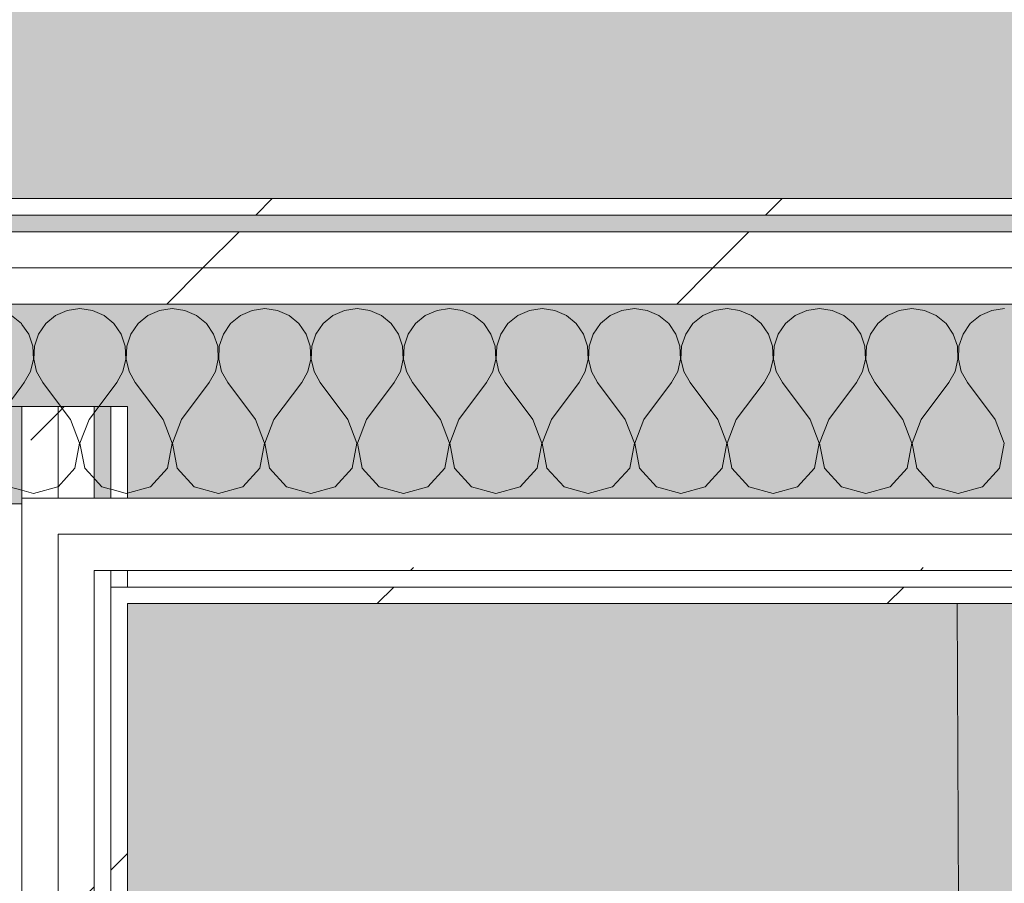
# Model space of a CAD drawing. Header units: millimetres. Extents: x -40968 to 13979, y -19284 to 4746.
# Tile 224 of 234: x -12322 to -11967, y 1863 to 2174. Entities that reach past the tile are written whole.
import ezdxf
from ezdxf.enums import TextEntityAlignment as Align

# ---------------------------------------------------------------- set-up
doc = ezdxf.new("R2010")
doc.units = ezdxf.units.MM
doc.header["$MEASUREMENT"] = 0
doc.linetypes.add('Wipeout_Contour', pattern=[1000, 0, -1000])
for name, color, linetype in [('14_PAV_Paviment existent', 7, 'Continuous'), ('Nuevo_05_AUX_Treball', 7, 'Continuous'), ('Nuevo_08_E_Envans secs', 7, 'Continuous'), ('Nuevo_09_EI_Mobiliari general', 7, 'Continuous')]:
    doc.layers.add(name, color=color, linetype=linetype)
for name, color, linetype, lineweight, true_color in [('14_PAV_Paviment existent_Pluma_Nº__102', 7, 'Continuous', 5, 0xcccccc), ('Nuevo_05_AUX_Treball_Pluma_Nº__3', 7, 'Continuous', 5, 0xa4a4a4), ('Nuevo_08_E_Envans secs_Pluma_Nº__102', 7, 'Continuous', 5, 0xcccccc), ('Nuevo_08_E_Envans secs_Pluma_Nº__171', 171, 'Continuous', 13, 0xaaaaff), ('Nuevo_08_E_Envans secs_Pluma_Nº__177', 7, 'Continuous', 15, 0xf7e046)]:
    doc.layers.add(name, color=color, linetype=linetype, lineweight=lineweight, true_color=true_color)
for name, color, linetype, lineweight in [('14_PAV_Paviment existent_Pluma_Nº__89', 7, 'Continuous', 5), ('Nuevo_08_E_Envans secs_Pluma_Nº__1', 7, 'Continuous', 5), ('Nuevo_09_EI_Mobiliari general_Pluma_Nº__1', 7, 'Continuous', 5), ('Nuevo_Sellos de Zona Archicad_Pluma_Nº__1', 7, 'Continuous', 5)]:
    doc.layers.add(name, color=color, linetype=linetype, lineweight=lineweight)
doc.styles.add('Estilo_Generado_1', font='txt')
doc.styles.add('Estilo_Generado_2', font='txt')
pattern_1 = [(45, (0, 0), (-183.848, 183.848), [195, -65]), (45, (7e-14, 183.85), (-183.848, 183.848), [195, -65])]

# ---------------------------------------------------------------- blocks, each defined once
blk = doc.blocks.new('Planta 2_Sala Informes_2_1', base_point=(-9836.52, 760.19))
at = {"layer": 'Nuevo_05_AUX_Treball', "linetype": 'Continuous', "lineweight": 0, "true_color": 0xfee7e7}
blk.add_hatch(color=7, dxfattribs=at).paths.add_polyline_path([(-12282.84, -1131.2), (-7436.11, -1128.98), (-7436.11, -968.98), (-7142, -968.98), (-7142, 1963.55), (-8005.11, 1963.55), (-8005.11, 2039.55), (-11482.84, 2039.55), (-11482.84, 1963.55), (-12282.84, 1963.55)])
at = {"layer": 'Nuevo_05_AUX_Treball_Pluma_Nº__3', "color": 253, "linetype": 'Continuous', "lineweight": 5, "true_color": 0xa4a4a4, "flags": 128}
blk.add_lwpolyline([(-12282.84, -1131.2), (-7436.11, -1128.98), (-7436.11, -968.98), (-7142, -968.98), (-7142, 1963.55), (-8005.11, 1963.55), (-8005.11, 2039.55), (-11482.84, 2039.55), (-11482.84, 1963.55), (-12282.84, 1963.55)], close=True, dxfattribs=at)
at = {"layer": 'Nuevo_Sellos de Zona Archicad_Pluma_Nº__1', "color": 7, "lineweight": 5, "style": 'Estilo_Generado_2'}
for tag, p in [('ROOM_NAME', (-9836.52, 702.03)), ('ROOM_NUMBER', (-9836.52, 477.64)), ('ROOM_AREA', (-9836.52, 250.27))]:
    blk.add_attdef(tag, text='', height=120, dxfattribs=at).set_placement(p, align=Align.TOP_LEFT)
blk = doc.blocks.new('Planta 2_Passadís_5_1', base_point=(-1416.7, 3400.2))
at = {"layer": 'Nuevo_05_AUX_Treball', "linetype": 'Continuous', "lineweight": 0, "true_color": 0xe5e5e5}
blk.add_hatch(color=254, dxfattribs=at).paths.add_polyline_path([(-28277.4, 3863.45), (-28277.4, 2109.55), (-1619.32, 2109.55), (-1682.64, -12338.98), (-3637.99, -12338.98), (-3641.2, -17111.12), (363.89, -17130.66), (363.89, -11988.98), (6068.89, -11988.98), (6068.89, -9207.42), (358.89, -9207.42), (358.89, 2108.94), (7332.11, 2109.55), (7331.95, 3863.45)])
at = {"layer": 'Nuevo_05_AUX_Treball_Pluma_Nº__3', "color": 253, "linetype": 'Continuous', "lineweight": 5, "true_color": 0xa4a4a4, "flags": 128}
blk.add_lwpolyline([(-28277.4, 3863.45), (-28277.4, 2109.55), (-1619.32, 2109.55), (-1682.64, -12338.98), (-3637.99, -12338.98), (-3641.2, -17111.12), (363.89, -17130.66), (363.89, -11988.98), (6068.89, -11988.98), (6068.89, -9207.42), (358.89, -9207.42), (358.89, 2108.94), (7332.11, 2109.55), (7331.95, 3863.45)], close=True, dxfattribs=at)
at = {"layer": 'Nuevo_Sellos de Zona Archicad_Pluma_Nº__1', "color": 7, "lineweight": 5, "style": 'Estilo_Generado_1'}
for tag, p in [('ROOM_NAME', (-1416.7, 3342.05)), ('ROOM_NUMBER', (-1416.7, 3117.65)), ('ROOM_AREA', (-1416.7, 2890.28))]:
    blk.add_attdef(tag, text='', height=120, dxfattribs=at).set_placement(p, align=Align.TOP_LEFT)
blk = doc.blocks.new('Forjado_1_1', base_point=(7332.11, 1999.55))
at = {"layer": '14_PAV_Paviment existent_Pluma_Nº__102', "linetype": 'Continuous', "lineweight": 0, "true_color": 0x333333}
blk.add_hatch(color=250, dxfattribs=at).paths.add_polyline_path([(7332.11, 1999.55), (7332.11, 3863.45), (-28267.53, 3863.45), (-28277.4, 1999.55)])
at = {"layer": '14_PAV_Paviment existent_Pluma_Nº__89', "color": 7, "linetype": 'Continuous', "lineweight": 5, "flags": 128}
blk.add_lwpolyline([(7332.11, 1999.55), (-28277.4, 1999.55), (-28267.53, 3863.45), (7332.11, 3863.45)], close=True, dxfattribs=at)
blk = doc.blocks.new('Forjado_3_1', base_point=(-12282.84, 1963.55))
at = {"layer": 'Nuevo_09_EI_Mobiliari general', "linetype": 'Continuous', "lineweight": 0, "true_color": 0xffffff}
blk.add_hatch(color=7, dxfattribs=at).paths.add_polyline_path([(-12282.84, 1963.55), (-12282.84, -1128.98), (-7154.41, -1128.98), (-7167.86, 1963.55), (-7955.11, 1963.55), (-7955.11, -328.98), (-11482.84, -328.98), (-11482.84, 1963.55)])
at = {"layer": 'Nuevo_09_EI_Mobiliari general_Pluma_Nº__1', "color": 7, "linetype": 'Continuous', "lineweight": 5, "flags": 128}
blk.add_lwpolyline([(-12282.84, 1963.55), (-12282.84, -1128.98), (-7154.41, -1128.98), (-7167.86, 1963.55), (-7955.11, 1963.55), (-7955.11, -328.98), (-11482.84, -328.98), (-11482.84, 1963.55)], close=True, dxfattribs=at)
blk = doc.blocks.new('Muro_99_1', base_point=(-12428.84, -1061.81))
at = {"color": 254, "linetype": 'Wipeout_Contour', "lineweight": 0, "ltscale": 49558.741716}
blk.add_wipeout([(-12288.84, 2034.55), (-12288.84, -996.81), (-12282.84, -996.81), (-12282.84, 2034.55)], dxfattribs=at).dxf.layer = 'Nuevo_08_E_Envans secs'
at = {"color": 254, "linetype": 'Wipeout_Contour', "lineweight": 0, "ltscale": 49881.492872}
blk.add_wipeout([(-12307.84, 1969.55), (-12320.84, 1969.55), (-12320.84, 1963.55), (-12307.84, 1963.55)], dxfattribs=at).dxf.layer = 'Nuevo_08_E_Envans secs'
at = {"layer": 'Nuevo_08_E_Envans secs_Pluma_Nº__171', "linetype": 'Continuous', "lineweight": 13, "true_color": 0xaaaaff}
h = blk.add_hatch(dxfattribs=at)
h.set_pattern_fill('Panellat_HPL_0001', color=161, style=0, pattern_type=2)
h.set_pattern_definition(pattern_1)
h.paths.add_polyline_path([(-12288.84, 2034.55), (-12288.84, -996.81), (-12282.84, -996.81), (-12282.84, 2034.55)])
at = {"layer": 'Nuevo_08_E_Envans secs_Pluma_Nº__177', "linetype": 'Continuous', "lineweight": 15, "true_color": 0xf7e046}
h = blk.add_hatch(dxfattribs=at)
h.set_pattern_fill('Panellat_HPL_0001', color=53, style=0, pattern_type=2)
h.set_pattern_definition(pattern_1)
h.paths.add_polyline_path([(-12307.84, 1969.55), (-12320.84, 1969.55), (-12320.84, 1963.55), (-12307.84, 1963.55)])
at = {"layer": 'Nuevo_08_E_Envans secs_Pluma_Nº__1', "color": 7, "linetype": 'Continuous', "lineweight": 5}
for p, q in [((-12288.84, 2034.55), (-12288.84, -996.81)), ((-12288.84, 1963.55), (-12288.84, 1969.55))]:
    blk.add_line(p, q, dxfattribs=at)
at = {"layer": 'Nuevo_08_E_Envans secs_Pluma_Nº__1', "color": 7, "linetype": 'Continuous', "lineweight": 5, "flags": 128}
for points in [[(-12288.84, 2034.55), (-12282.84, 2034.55)], [(-12282.84, -996.81), (-12282.84, 2034.55)]]:
    blk.add_lwpolyline(points, dxfattribs=at)
at = {"color": 254, "linetype": 'Wipeout_Contour', "lineweight": 0, "ltscale": 49830.144206}
blk.add_wipeout([(-12294.84, 1969.55), (-12307.84, 1969.55), (-12307.84, 1963.55), (-12294.84, 1963.55)], dxfattribs=at).dxf.layer = 'Nuevo_08_E_Envans secs'
at = {"layer": 'Nuevo_08_E_Envans secs_Pluma_Nº__177', "linetype": 'Continuous', "lineweight": 15, "true_color": 0xf7e046}
h = blk.add_hatch(dxfattribs=at)
h.set_pattern_fill('Panellat_HPL_0001', color=53, style=0, pattern_type=2)
h.set_pattern_definition(pattern_1)
h.paths.add_polyline_path([(-12294.84, 1969.55), (-12307.84, 1969.55), (-12307.84, 1963.55), (-12294.84, 1963.55)])
at = {"color": 254, "linetype": 'Wipeout_Contour', "lineweight": 0, "ltscale": 49885.283259}
blk.add_wipeout([(-12307.84, 1975.55), (-12320.84, 1975.55), (-12320.84, 1969.55), (-12307.84, 1969.55)], dxfattribs=at).dxf.layer = 'Nuevo_08_E_Envans secs'
at = {"layer": 'Nuevo_08_E_Envans secs_Pluma_Nº__177', "linetype": 'Continuous', "lineweight": 15, "true_color": 0xf7e046}
h = blk.add_hatch(dxfattribs=at)
h.set_pattern_fill('Panellat_HPL_0001', color=53, style=0, pattern_type=2)
h.set_pattern_definition(pattern_1)
h.paths.add_polyline_path([(-12307.84, 1975.55), (-12320.84, 1975.55), (-12320.84, 1969.55), (-12307.84, 1969.55)])
at = {"color": 254, "linetype": 'Wipeout_Contour', "lineweight": 0, "ltscale": 49833.938499}
blk.add_wipeout([(-12294.84, 1975.55), (-12307.84, 1975.55), (-12307.84, 1969.55), (-12294.84, 1969.55)], dxfattribs=at).dxf.layer = 'Nuevo_08_E_Envans secs'
at = {"layer": 'Nuevo_08_E_Envans secs_Pluma_Nº__177', "linetype": 'Continuous', "lineweight": 15, "true_color": 0xf7e046}
h = blk.add_hatch(dxfattribs=at)
h.set_pattern_fill('Panellat_HPL_0001', color=53, style=0, pattern_type=2)
h.set_pattern_definition(pattern_1)
h.paths.add_polyline_path([(-12294.84, 1975.55), (-12307.84, 1975.55), (-12307.84, 1969.55), (-12294.84, 1969.55)])
at = {"color": 254, "linetype": 'Wipeout_Contour', "lineweight": 0, "ltscale": 49891.313012}
blk.add_wipeout([(-12307.84, 1988.55), (-12320.84, 1988.55), (-12320.84, 1975.55), (-12307.84, 1975.55)], dxfattribs=at).dxf.layer = 'Nuevo_08_E_Envans secs'
at = {"layer": 'Nuevo_08_E_Envans secs_Pluma_Nº__177', "linetype": 'Continuous', "lineweight": 15, "true_color": 0xf7e046}
h = blk.add_hatch(dxfattribs=at)
h.set_pattern_fill('Panellat_HPL_0001', color=53, style=0, pattern_type=2)
h.set_pattern_definition(pattern_1)
h.paths.add_polyline_path([(-12307.84, 1988.55), (-12320.84, 1988.55), (-12320.84, 1975.55), (-12307.84, 1975.55)])
at = {"color": 254, "linetype": 'Wipeout_Contour', "lineweight": 0, "ltscale": 49671.791394}
blk.add_wipeout([(-12320.84, 2034.55), (-12320.84, -996.81), (-12307.84, -996.81), (-12307.84, 2034.55)], dxfattribs=at).dxf.layer = 'Nuevo_08_E_Envans secs'
at = {"layer": 'Nuevo_08_E_Envans secs_Pluma_Nº__177', "linetype": 'Continuous', "lineweight": 15, "true_color": 0xf7e046}
h = blk.add_hatch(dxfattribs=at)
h.set_pattern_fill('Panellat_HPL_0001', color=53, style=0, pattern_type=2)
h.set_pattern_definition(pattern_1)
h.paths.add_polyline_path([(-12320.84, 2034.55), (-12320.84, -996.81), (-12307.84, -996.81), (-12307.84, 2034.55)])
at = {"layer": 'Nuevo_08_E_Envans secs_Pluma_Nº__1', "color": 7, "linetype": 'Continuous', "lineweight": 5}
for p, q in [((-12320.84, 2034.55), (-12320.84, -996.81)), ((-12320.84, 1988.55), (-12320.84, 2001.55)), ((-12320.84, 1975.55), (-12320.84, 1988.55)), ((-12320.84, 1969.55), (-12320.84, 1975.55)), ((-12320.84, 1963.55), (-12320.84, 1969.55))]:
    blk.add_line(p, q, dxfattribs=at)
at = {"layer": 'Nuevo_08_E_Envans secs_Pluma_Nº__1', "color": 7, "linetype": 'Continuous', "lineweight": 5, "flags": 128}
blk.add_lwpolyline([(-12390.84, 2034.55), (-12320.84, 2034.55)], dxfattribs=at)
at = {"color": 254, "linetype": 'Wipeout_Contour', "lineweight": 0, "ltscale": 49620.224388}
blk.add_wipeout([(-12307.84, 2034.55), (-12307.84, -996.81), (-12294.84, -996.81), (-12294.84, 2034.55)], dxfattribs=at).dxf.layer = 'Nuevo_08_E_Envans secs'
at = {"layer": 'Nuevo_08_E_Envans secs_Pluma_Nº__177', "linetype": 'Continuous', "lineweight": 15, "true_color": 0xf7e046}
h = blk.add_hatch(dxfattribs=at)
h.set_pattern_fill('Panellat_HPL_0001', color=53, style=0, pattern_type=2)
h.set_pattern_definition(pattern_1)
h.paths.add_polyline_path([(-12307.84, 2034.55), (-12307.84, -996.81), (-12294.84, -996.81), (-12294.84, 2034.55)])
at = {"layer": 'Nuevo_08_E_Envans secs_Pluma_Nº__1', "color": 7, "linetype": 'Continuous', "lineweight": 5}
for p, q in [((-12307.84, 2034.55), (-12307.84, -996.81)), ((-12294.84, 2034.55), (-12294.84, -996.81)), ((-12307.84, 1975.55), (-12307.84, 1988.55)), ((-12307.84, 1969.55), (-12307.84, 1975.55)), ((-12294.84, 1969.55), (-12294.84, 1975.55)), ((-12307.84, 1963.55), (-12307.84, 1969.55)), ((-12294.84, 1963.55), (-12294.84, 1969.55))]:
    blk.add_line(p, q, dxfattribs=at)
at = {"layer": 'Nuevo_08_E_Envans secs_Pluma_Nº__1', "color": 7, "linetype": 'Continuous', "lineweight": 5, "flags": 128}
for points in [[(-12320.84, 2034.55), (-12307.84, 2034.55)], [(-12307.84, 2034.55), (-12294.84, 2034.55)], [(-12294.84, 2034.55), (-12288.84, 2034.55)]]:
    blk.add_lwpolyline(points, dxfattribs=at)
blk = doc.blocks.new('*X405')
at = {"layer": 'Nuevo_08_E_Envans secs_Pluma_Nº__102', "color": 254, "linetype": 'Continuous', "lineweight": 5, "true_color": 0xcccccc}
for p, q in [((-12366.67, 2069.89), (-12371.22, 2069.25)), ((-12362.11, 2069.25), (-12366.67, 2069.89)), ((-12333.33, 2069.89), (-12337.89, 2069.25)), ((-12328.78, 2069.25), (-12333.33, 2069.89)), ((-12387.7, 2064.47), (-12390.84, 2067.07)), ((-12375.43, 2067.4), (-12378.97, 2064.47)), ((-12371.22, 2069.25), (-12375.43, 2067.4)), ((-12357.9, 2067.4), (-12362.11, 2069.25)), ((-12354.36, 2064.47), (-12357.9, 2067.4)), ((-12342.1, 2067.4), (-12345.64, 2064.47)), ((-12337.89, 2069.25), (-12342.1, 2067.4)), ((-12324.57, 2067.4), (-12328.78, 2069.25)), ((-12321.03, 2064.47), (-12324.57, 2067.4)), ((-12385.09, 2060.68), (-12387.7, 2064.47)), ((-12378.97, 2064.47), (-12381.57, 2060.68)), ((-12351.76, 2060.68), (-12354.36, 2064.47)), ((-12345.64, 2064.47), (-12348.24, 2060.68)), ((-12320.84, 2064.18), (-12321.03, 2064.47)), ((-12383.62, 2056.32), (-12385.09, 2060.68)), ((-12381.57, 2060.68), (-12383.04, 2056.32)), ((-12350.29, 2056.32), (-12351.76, 2060.68)), ((-12348.24, 2060.68), (-12349.71, 2056.32)), ((-12383.4, 2051.72), (-12383.62, 2056.32)), ((-12383.04, 2056.32), (-12383.27, 2051.72)), ((-12350.07, 2051.72), (-12350.29, 2056.32)), ((-12349.71, 2056.32), (-12349.93, 2051.72)), ((-12384.44, 2047.25), (-12383.4, 2051.72)), ((-12383.27, 2051.72), (-12382.23, 2047.25)), ((-12351.11, 2047.25), (-12350.07, 2051.72)), ((-12349.93, 2051.72), (-12348.89, 2047.25)), ((-12386.67, 2043.22), (-12384.44, 2047.25)), ((-12382.23, 2047.25), (-12380, 2043.22)), ((-12353.33, 2043.22), (-12351.11, 2047.25)), ((-12348.89, 2047.25), (-12346.67, 2043.22)), ((-12390.84, 2037.66), (-12386.67, 2043.22)), ((-12370, 2029.89), (-12380, 2043.22)), ((-12363.33, 2029.89), (-12353.33, 2043.22)), ((-12336.67, 2029.89), (-12346.67, 2043.22)), ((-12330, 2029.89), (-12320.84, 2042.11)), ((-12366.73, 2021.38), (-12370, 2029.89)), ((-12363.33, 2029.89), (-12366.6, 2021.38)), ((-12333.4, 2021.38), (-12336.67, 2029.89)), ((-12330, 2029.89), (-12333.27, 2021.38)), ((-12368.43, 2012.43), (-12366.73, 2021.38)), ((-12366.6, 2021.38), (-12364.91, 2012.43)), ((-12335.09, 2012.43), (-12333.4, 2021.38)), ((-12333.27, 2021.38), (-12331.57, 2012.43)), ((-12374.57, 2005.71), (-12368.43, 2012.43)), ((-12364.91, 2012.43), (-12358.76, 2005.71)), ((-12341.24, 2005.71), (-12335.09, 2012.43)), ((-12331.57, 2012.43), (-12325.43, 2005.71)), ((-12383.33, 2003.22), (-12374.57, 2005.71)), ((-12358.76, 2005.71), (-12350, 2003.22)), ((-12350, 2003.22), (-12341.24, 2005.71)), ((-12325.43, 2005.71), (-12320.84, 2004.41)), ((-12390.84, 2005.35), (-12383.33, 2003.22))]:
    blk.add_line(p, q, dxfattribs=at)
blk = doc.blocks.new('*X406')
at = {"layer": 'Nuevo_08_E_Envans secs_Pluma_Nº__102', "color": 254, "linetype": 'Continuous', "lineweight": 5, "true_color": 0xcccccc}
for p, q in [((-12300, 2069.89), (-12304.55, 2069.25)), ((-12295.45, 2069.25), (-12300, 2069.89)), ((-12266.67, 2069.89), (-12271.22, 2069.25)), ((-12262.11, 2069.25), (-12266.67, 2069.89)), ((-12233.33, 2069.89), (-12237.89, 2069.25)), ((-12228.78, 2069.25), (-12233.33, 2069.89)), ((-12200, 2069.89), (-12204.55, 2069.25)), ((-12195.45, 2069.25), (-12200, 2069.89)), ((-12166.67, 2069.89), (-12171.22, 2069.25)), ((-12162.11, 2069.25), (-12166.67, 2069.89)), ((-12133.33, 2069.89), (-12137.89, 2069.25)), ((-12128.78, 2069.25), (-12133.33, 2069.89)), ((-12100, 2069.89), (-12104.55, 2069.25)), ((-12095.45, 2069.25), (-12100, 2069.89)), ((-12066.67, 2069.89), (-12071.22, 2069.25)), ((-12062.11, 2069.25), (-12066.67, 2069.89)), ((-12033.33, 2069.89), (-12037.89, 2069.25)), ((-12028.78, 2069.25), (-12033.33, 2069.89)), ((-12000, 2069.89), (-12004.55, 2069.25)), ((-11995.45, 2069.25), (-12000, 2069.89)), ((-11966.67, 2069.89), (-11971.22, 2069.25)), ((-12308.76, 2067.4), (-12312.3, 2064.47)), ((-12304.55, 2069.25), (-12308.76, 2067.4)), ((-12291.24, 2067.4), (-12295.45, 2069.25)), ((-12287.7, 2064.47), (-12291.24, 2067.4)), ((-12275.43, 2067.4), (-12278.97, 2064.47)), ((-12271.22, 2069.25), (-12275.43, 2067.4)), ((-12257.9, 2067.4), (-12262.11, 2069.25)), ((-12254.36, 2064.47), (-12257.9, 2067.4)), ((-12242.1, 2067.4), (-12245.64, 2064.47)), ((-12237.89, 2069.25), (-12242.1, 2067.4)), ((-12224.57, 2067.4), (-12228.78, 2069.25)), ((-12221.03, 2064.47), (-12224.57, 2067.4)), ((-12208.76, 2067.4), (-12212.3, 2064.47)), ((-12204.55, 2069.25), (-12208.76, 2067.4)), ((-12191.24, 2067.4), (-12195.45, 2069.25)), ((-12187.7, 2064.47), (-12191.24, 2067.4)), ((-12175.43, 2067.4), (-12178.97, 2064.47)), ((-12171.22, 2069.25), (-12175.43, 2067.4)), ((-12157.9, 2067.4), (-12162.11, 2069.25)), ((-12154.36, 2064.47), (-12157.9, 2067.4)), ((-12142.1, 2067.4), (-12145.64, 2064.47)), ((-12137.89, 2069.25), (-12142.1, 2067.4)), ((-12124.57, 2067.4), (-12128.78, 2069.25)), ((-12121.03, 2064.47), (-12124.57, 2067.4)), ((-12108.76, 2067.4), (-12112.3, 2064.47)), ((-12104.55, 2069.25), (-12108.76, 2067.4)), ((-12091.24, 2067.4), (-12095.45, 2069.25)), ((-12087.7, 2064.47), (-12091.24, 2067.4)), ((-12075.43, 2067.4), (-12078.97, 2064.47)), ((-12071.22, 2069.25), (-12075.43, 2067.4)), ((-12057.9, 2067.4), (-12062.11, 2069.25)), ((-12054.36, 2064.47), (-12057.9, 2067.4)), ((-12042.1, 2067.4), (-12045.64, 2064.47)), ((-12037.89, 2069.25), (-12042.1, 2067.4)), ((-12024.57, 2067.4), (-12028.78, 2069.25)), ((-12021.03, 2064.47), (-12024.57, 2067.4)), ((-12008.76, 2067.4), (-12012.3, 2064.47)), ((-12004.55, 2069.25), (-12008.76, 2067.4)), ((-11991.24, 2067.4), (-11995.45, 2069.25)), ((-11987.7, 2064.47), (-11991.24, 2067.4)), ((-11975.43, 2067.4), (-11978.97, 2064.47)), ((-11971.22, 2069.25), (-11975.43, 2067.4)), ((-12318.43, 2060.68), (-12320.84, 2064.18)), ((-12312.3, 2064.47), (-12314.91, 2060.68)), ((-12285.09, 2060.68), (-12287.7, 2064.47)), ((-12278.97, 2064.47), (-12281.57, 2060.68)), ((-12251.76, 2060.68), (-12254.36, 2064.47)), ((-12245.64, 2064.47), (-12248.24, 2060.68)), ((-12218.43, 2060.68), (-12221.03, 2064.47)), ((-12212.3, 2064.47), (-12214.91, 2060.68)), ((-12185.09, 2060.68), (-12187.7, 2064.47)), ((-12178.97, 2064.47), (-12181.57, 2060.68)), ((-12151.76, 2060.68), (-12154.36, 2064.47)), ((-12145.64, 2064.47), (-12148.24, 2060.68)), ((-12118.43, 2060.68), (-12121.03, 2064.47)), ((-12112.3, 2064.47), (-12114.91, 2060.68)), ((-12085.09, 2060.68), (-12087.7, 2064.47)), ((-12078.97, 2064.47), (-12081.57, 2060.68)), ((-12051.76, 2060.68), (-12054.36, 2064.47)), ((-12045.64, 2064.47), (-12048.24, 2060.68)), ((-12018.43, 2060.68), (-12021.03, 2064.47)), ((-12012.3, 2064.47), (-12014.91, 2060.68)), ((-11985.09, 2060.68), (-11987.7, 2064.47)), ((-11978.97, 2064.47), (-11981.57, 2060.68)), ((-12316.96, 2056.32), (-12318.43, 2060.68)), ((-12314.91, 2060.68), (-12316.38, 2056.32)), ((-12283.62, 2056.32), (-12285.09, 2060.68)), ((-12281.57, 2060.68), (-12283.04, 2056.32)), ((-12250.29, 2056.32), (-12251.76, 2060.68)), ((-12248.24, 2060.68), (-12249.71, 2056.32)), ((-12216.96, 2056.32), (-12218.43, 2060.68)), ((-12214.91, 2060.68), (-12216.38, 2056.32)), ((-12183.62, 2056.32), (-12185.09, 2060.68)), ((-12181.57, 2060.68), (-12183.04, 2056.32)), ((-12150.29, 2056.32), (-12151.76, 2060.68)), ((-12148.24, 2060.68), (-12149.71, 2056.32)), ((-12116.96, 2056.32), (-12118.43, 2060.68)), ((-12114.91, 2060.68), (-12116.38, 2056.32)), ((-12083.62, 2056.32), (-12085.09, 2060.68)), ((-12081.57, 2060.68), (-12083.04, 2056.32)), ((-12050.29, 2056.32), (-12051.76, 2060.68)), ((-12048.24, 2060.68), (-12049.71, 2056.32)), ((-12016.96, 2056.32), (-12018.43, 2060.68)), ((-12014.91, 2060.68), (-12016.38, 2056.32)), ((-11983.62, 2056.32), (-11985.09, 2060.68)), ((-11981.57, 2060.68), (-11983.04, 2056.32)), ((-12316.73, 2051.72), (-12316.96, 2056.32)), ((-12316.38, 2056.32), (-12316.6, 2051.72)), ((-12283.4, 2051.72), (-12283.62, 2056.32)), ((-12283.04, 2056.32), (-12283.27, 2051.72)), ((-12250.07, 2051.72), (-12250.29, 2056.32)), ((-12249.71, 2056.32), (-12249.93, 2051.72)), ((-12216.73, 2051.72), (-12216.96, 2056.32)), ((-12216.38, 2056.32), (-12216.6, 2051.72)), ((-12183.4, 2051.72), (-12183.62, 2056.32)), ((-12183.04, 2056.32), (-12183.27, 2051.72)), ((-12150.07, 2051.72), (-12150.29, 2056.32)), ((-12149.71, 2056.32), (-12149.93, 2051.72)), ((-12116.73, 2051.72), (-12116.96, 2056.32)), ((-12116.38, 2056.32), (-12116.6, 2051.72)), ((-12083.4, 2051.72), (-12083.62, 2056.32)), ((-12083.04, 2056.32), (-12083.27, 2051.72)), ((-12050.07, 2051.72), (-12050.29, 2056.32)), ((-12049.71, 2056.32), (-12049.93, 2051.72)), ((-12016.73, 2051.72), (-12016.96, 2056.32)), ((-12016.38, 2056.32), (-12016.6, 2051.72)), ((-11983.4, 2051.72), (-11983.62, 2056.32)), ((-11983.04, 2056.32), (-11983.27, 2051.72)), ((-12317.77, 2047.25), (-12316.73, 2051.72)), ((-12316.6, 2051.72), (-12315.56, 2047.25)), ((-12284.44, 2047.25), (-12283.4, 2051.72)), ((-12283.27, 2051.72), (-12282.23, 2047.25)), ((-12251.11, 2047.25), (-12250.07, 2051.72)), ((-12249.93, 2051.72), (-12248.89, 2047.25)), ((-12217.77, 2047.25), (-12216.73, 2051.72)), ((-12216.6, 2051.72), (-12215.56, 2047.25)), ((-12184.44, 2047.25), (-12183.4, 2051.72)), ((-12183.27, 2051.72), (-12182.23, 2047.25)), ((-12151.11, 2047.25), (-12150.07, 2051.72)), ((-12149.93, 2051.72), (-12148.89, 2047.25)), ((-12117.77, 2047.25), (-12116.73, 2051.72)), ((-12116.6, 2051.72), (-12115.56, 2047.25)), ((-12084.44, 2047.25), (-12083.4, 2051.72)), ((-12083.27, 2051.72), (-12082.23, 2047.25)), ((-12051.11, 2047.25), (-12050.07, 2051.72)), ((-12049.93, 2051.72), (-12048.89, 2047.25)), ((-12017.77, 2047.25), (-12016.73, 2051.72)), ((-12016.6, 2051.72), (-12015.56, 2047.25)), ((-11984.44, 2047.25), (-11983.4, 2051.72)), ((-11983.27, 2051.72), (-11982.23, 2047.25)), ((-12320, 2043.22), (-12317.77, 2047.25)), ((-12315.56, 2047.25), (-12313.33, 2043.22)), ((-12286.67, 2043.22), (-12284.44, 2047.25)), ((-12282.23, 2047.25), (-12280, 2043.22)), ((-12253.33, 2043.22), (-12251.11, 2047.25)), ((-12248.89, 2047.25), (-12246.67, 2043.22)), ((-12220, 2043.22), (-12217.77, 2047.25)), ((-12215.56, 2047.25), (-12213.33, 2043.22)), ((-12186.67, 2043.22), (-12184.44, 2047.25)), ((-12182.23, 2047.25), (-12180, 2043.22)), ((-12153.33, 2043.22), (-12151.11, 2047.25)), ((-12148.89, 2047.25), (-12146.67, 2043.22)), ((-12120, 2043.22), (-12117.77, 2047.25)), ((-12115.56, 2047.25), (-12113.33, 2043.22)), ((-12086.67, 2043.22), (-12084.44, 2047.25)), ((-12082.23, 2047.25), (-12080, 2043.22)), ((-12053.33, 2043.22), (-12051.11, 2047.25)), ((-12048.89, 2047.25), (-12046.67, 2043.22)), ((-12020, 2043.22), (-12017.77, 2047.25)), ((-12015.56, 2047.25), (-12013.33, 2043.22)), ((-11986.67, 2043.22), (-11984.44, 2047.25)), ((-11982.23, 2047.25), (-11980, 2043.22)), ((-12320.84, 2042.11), (-12320, 2043.22)), ((-12303.33, 2029.89), (-12313.33, 2043.22)), ((-12296.67, 2029.89), (-12286.67, 2043.22)), ((-12270, 2029.89), (-12280, 2043.22)), ((-12263.33, 2029.89), (-12253.33, 2043.22)), ((-12236.67, 2029.89), (-12246.67, 2043.22)), ((-12230, 2029.89), (-12220, 2043.22)), ((-12203.33, 2029.89), (-12213.33, 2043.22)), ((-12196.67, 2029.89), (-12186.67, 2043.22)), ((-12170, 2029.89), (-12180, 2043.22)), ((-12163.33, 2029.89), (-12153.33, 2043.22)), ((-12136.67, 2029.89), (-12146.67, 2043.22)), ((-12130, 2029.89), (-12120, 2043.22)), ((-12103.33, 2029.89), (-12113.33, 2043.22)), ((-12096.67, 2029.89), (-12086.67, 2043.22)), ((-12070, 2029.89), (-12080, 2043.22)), ((-12063.33, 2029.89), (-12053.33, 2043.22)), ((-12036.67, 2029.89), (-12046.67, 2043.22)), ((-12030, 2029.89), (-12020, 2043.22)), ((-12003.33, 2029.89), (-12013.33, 2043.22)), ((-11996.67, 2029.89), (-11986.67, 2043.22)), ((-11970, 2029.89), (-11980, 2043.22)), ((-12300.07, 2021.38), (-12303.33, 2029.89)), ((-12296.67, 2029.89), (-12299.93, 2021.38)), ((-12266.73, 2021.38), (-12270, 2029.89)), ((-12263.33, 2029.89), (-12266.6, 2021.38)), ((-12233.4, 2021.38), (-12236.67, 2029.89)), ((-12230, 2029.89), (-12233.27, 2021.38)), ((-12200.07, 2021.38), (-12203.33, 2029.89)), ((-12196.67, 2029.89), (-12199.93, 2021.38)), ((-12166.73, 2021.38), (-12170, 2029.89)), ((-12163.33, 2029.89), (-12166.6, 2021.38)), ((-12133.4, 2021.38), (-12136.67, 2029.89)), ((-12130, 2029.89), (-12133.27, 2021.38)), ((-12100.07, 2021.38), (-12103.33, 2029.89)), ((-12096.67, 2029.89), (-12099.93, 2021.38)), ((-12066.73, 2021.38), (-12070, 2029.89)), ((-12063.33, 2029.89), (-12066.6, 2021.38)), ((-12033.4, 2021.38), (-12036.67, 2029.89)), ((-12030, 2029.89), (-12033.27, 2021.38)), ((-12000.07, 2021.38), (-12003.33, 2029.89)), ((-11996.67, 2029.89), (-11999.93, 2021.38)), ((-11966.73, 2021.38), (-11970, 2029.89)), ((-12301.76, 2012.43), (-12300.07, 2021.38)), ((-12299.93, 2021.38), (-12298.24, 2012.43)), ((-12268.43, 2012.43), (-12266.73, 2021.38)), ((-12266.6, 2021.38), (-12264.91, 2012.43)), ((-12235.09, 2012.43), (-12233.4, 2021.38)), ((-12233.27, 2021.38), (-12231.57, 2012.43)), ((-12201.76, 2012.43), (-12200.07, 2021.38)), ((-12199.93, 2021.38), (-12198.24, 2012.43)), ((-12168.43, 2012.43), (-12166.73, 2021.38)), ((-12166.6, 2021.38), (-12164.91, 2012.43)), ((-12135.09, 2012.43), (-12133.4, 2021.38)), ((-12133.27, 2021.38), (-12131.57, 2012.43)), ((-12101.76, 2012.43), (-12100.07, 2021.38)), ((-12099.93, 2021.38), (-12098.24, 2012.43)), ((-12068.43, 2012.43), (-12066.73, 2021.38)), ((-12066.6, 2021.38), (-12064.91, 2012.43)), ((-12035.09, 2012.43), (-12033.4, 2021.38)), ((-12033.27, 2021.38), (-12031.57, 2012.43)), ((-12001.76, 2012.43), (-12000.07, 2021.38)), ((-11999.93, 2021.38), (-11998.24, 2012.43)), ((-11968.43, 2012.43), (-11966.73, 2021.38)), ((-12307.9, 2005.71), (-12301.76, 2012.43)), ((-12298.24, 2012.43), (-12292.1, 2005.71)), ((-12274.57, 2005.71), (-12268.43, 2012.43)), ((-12264.91, 2012.43), (-12258.76, 2005.71)), ((-12241.24, 2005.71), (-12235.09, 2012.43)), ((-12231.57, 2012.43), (-12225.43, 2005.71)), ((-12207.9, 2005.71), (-12201.76, 2012.43)), ((-12198.24, 2012.43), (-12192.1, 2005.71)), ((-12174.57, 2005.71), (-12168.43, 2012.43)), ((-12164.91, 2012.43), (-12158.76, 2005.71)), ((-12141.24, 2005.71), (-12135.09, 2012.43)), ((-12131.57, 2012.43), (-12125.43, 2005.71)), ((-12107.9, 2005.71), (-12101.76, 2012.43)), ((-12098.24, 2012.43), (-12092.1, 2005.71)), ((-12074.57, 2005.71), (-12068.43, 2012.43)), ((-12064.91, 2012.43), (-12058.76, 2005.71)), ((-12041.24, 2005.71), (-12035.09, 2012.43)), ((-12031.57, 2012.43), (-12025.43, 2005.71)), ((-12007.9, 2005.71), (-12001.76, 2012.43)), ((-11998.24, 2012.43), (-11992.1, 2005.71)), ((-11974.57, 2005.71), (-11968.43, 2012.43)), ((-12316.67, 2003.22), (-12307.9, 2005.71)), ((-12292.1, 2005.71), (-12283.33, 2003.22)), ((-12283.33, 2003.22), (-12274.57, 2005.71)), ((-12258.76, 2005.71), (-12250, 2003.22)), ((-12250, 2003.22), (-12241.24, 2005.71)), ((-12225.43, 2005.71), (-12216.67, 2003.22)), ((-12216.67, 2003.22), (-12207.9, 2005.71)), ((-12192.1, 2005.71), (-12183.33, 2003.22)), ((-12183.33, 2003.22), (-12174.57, 2005.71)), ((-12158.76, 2005.71), (-12150, 2003.22)), ((-12150, 2003.22), (-12141.24, 2005.71)), ((-12125.43, 2005.71), (-12116.67, 2003.22)), ((-12116.67, 2003.22), (-12107.9, 2005.71)), ((-12092.1, 2005.71), (-12083.33, 2003.22)), ((-12083.33, 2003.22), (-12074.57, 2005.71)), ((-12058.76, 2005.71), (-12050, 2003.22)), ((-12050, 2003.22), (-12041.24, 2005.71)), ((-12025.43, 2005.71), (-12016.67, 2003.22)), ((-12016.67, 2003.22), (-12007.9, 2005.71)), ((-11992.1, 2005.71), (-11983.33, 2003.22)), ((-11983.33, 2003.22), (-11974.57, 2005.71)), ((-12320.84, 2004.41), (-12316.67, 2003.22))]:
    blk.add_line(p, q, dxfattribs=at)
blk = doc.blocks.new('Muro_131_1', base_point=(-11482.84, 1963.55))
at = {"color": 254, "linetype": 'Wipeout_Contour', "lineweight": 0, "ltscale": 50132.497553}
blk.add_wipeout([(-13225.05, 2103.55), (-11482.84, 2103.55), (-11482.84, 2109.55), (-13225.05, 2109.55)], dxfattribs=at).dxf.layer = 'Nuevo_08_E_Envans secs'
at = {"color": 254, "linetype": 'Wipeout_Contour', "lineweight": 0, "ltscale": 49839.974464}
blk.add_wipeout([(-12294.84, 1988.55), (-12307.84, 1988.55), (-12307.84, 1975.55), (-12294.84, 1975.55)], dxfattribs=at).dxf.layer = 'Nuevo_08_E_Envans secs'
at = {"color": 254, "linetype": 'Wipeout_Contour', "lineweight": 0, "ltscale": 49768.922344}
blk.add_wipeout([(-12282.84, 1969.55), (-12288.84, 1969.55), (-12288.84, 1963.55), (-12282.84, 1963.55)], dxfattribs=at).dxf.layer = 'Nuevo_08_E_Envans secs'
at = {"layer": 'Nuevo_08_E_Envans secs_Pluma_Nº__171', "linetype": 'Continuous', "lineweight": 13, "true_color": 0xaaaaff}
h = blk.add_hatch(dxfattribs=at)
h.set_pattern_fill('Panellat_HPL_0001', color=161, style=0, pattern_type=2)
h.set_pattern_definition(pattern_1)
h.paths.add_polyline_path([(-13225.05, 2103.55), (-11482.84, 2103.55), (-11482.84, 2109.55), (-13225.05, 2109.55)])
h = blk.add_hatch(dxfattribs=at)
h.set_pattern_fill('Panellat_HPL_0001', color=161, style=0, pattern_type=2)
h.set_pattern_definition(pattern_1)
h.paths.add_polyline_path([(-12282.84, 1969.55), (-12288.84, 1969.55), (-12288.84, 1963.55), (-12282.84, 1963.55)])
at = {"layer": 'Nuevo_08_E_Envans secs_Pluma_Nº__177', "linetype": 'Continuous', "lineweight": 15, "true_color": 0xf7e046}
h = blk.add_hatch(dxfattribs=at)
h.set_pattern_fill('Panellat_HPL_0001', color=53, style=0, pattern_type=2)
h.set_pattern_definition(pattern_1)
h.paths.add_polyline_path([(-12294.84, 1988.55), (-12307.84, 1988.55), (-12307.84, 1975.55), (-12294.84, 1975.55)])
at = {"layer": 'Nuevo_08_E_Envans secs_Pluma_Nº__1', "color": 7, "linetype": 'Continuous', "lineweight": 5}
for p, q in [((-13225.05, 2103.55), (-11482.84, 2103.55)), ((-12288.84, 1963.55), (-12288.84, 1969.55))]:
    blk.add_line(p, q, dxfattribs=at)
at = {"layer": 'Nuevo_08_E_Envans secs_Pluma_Nº__1', "color": 7, "linetype": 'Continuous', "lineweight": 5, "flags": 128}
blk.add_lwpolyline([(-11482.84, 2109.55), (-13225.05, 2109.55)], dxfattribs=at)
at = {"color": 254, "linetype": 'Wipeout_Contour', "lineweight": 0, "ltscale": 49899.602735}
blk.add_wipeout([(-12307.84, 2001.55), (-12320.84, 2001.55), (-12320.84, 1988.55), (-12307.84, 1988.55)], dxfattribs=at).dxf.layer = 'Nuevo_08_E_Envans secs'
at = {"color": 254, "linetype": 'Wipeout_Contour', "lineweight": 0, "ltscale": 48212.45013}
blk.add_wipeout([(-12294.84, 1975.55), (-11482.84, 1975.55), (-11482.84, 1988.55), (-12294.84, 1988.55)], dxfattribs=at).dxf.layer = 'Nuevo_08_E_Envans secs'
at = {"color": 254, "linetype": 'Wipeout_Contour', "lineweight": 0, "ltscale": 48178.578032}
blk.add_wipeout([(-12282.84, 1963.55), (-11482.84, 1963.55), (-11482.84, 1969.55), (-12282.84, 1969.55)], dxfattribs=at).dxf.layer = 'Nuevo_08_E_Envans secs'
at = {"layer": 'Nuevo_08_E_Envans secs_Pluma_Nº__171', "linetype": 'Continuous', "lineweight": 13, "true_color": 0xaaaaff}
h = blk.add_hatch(dxfattribs=at)
h.set_pattern_fill('Panellat_HPL_0001', color=161, style=0, pattern_type=2)
h.set_pattern_definition(pattern_1)
h.paths.add_polyline_path([(-12282.84, 1963.55), (-11482.84, 1963.55), (-11482.84, 1969.55), (-12282.84, 1969.55)])
at = {"layer": 'Nuevo_08_E_Envans secs_Pluma_Nº__177', "linetype": 'Continuous', "lineweight": 15, "true_color": 0xf7e046}
h = blk.add_hatch(dxfattribs=at)
h.set_pattern_fill('Panellat_HPL_0001', color=53, style=0, pattern_type=2)
h.set_pattern_definition(pattern_1)
h.paths.add_polyline_path([(-12307.84, 2001.55), (-12320.84, 2001.55), (-12320.84, 1988.55), (-12307.84, 1988.55)])
h = blk.add_hatch(dxfattribs=at)
h.set_pattern_fill('Panellat_HPL_0001', color=53, style=0, pattern_type=2)
h.set_pattern_definition(pattern_1)
h.paths.add_polyline_path([(-12294.84, 1975.55), (-11482.84, 1975.55), (-11482.84, 1988.55), (-12294.84, 1988.55)])
at = {"layer": 'Nuevo_08_E_Envans secs_Pluma_Nº__1', "color": 7, "linetype": 'Continuous', "lineweight": 5}
for p, q in [((-12320.84, 1988.55), (-12320.84, 2001.55)), ((-12294.84, 1969.55), (-12294.84, 1975.55)), ((-12294.84, 1975.55), (-11482.84, 1975.55)), ((-12288.84, 1969.55), (-11482.84, 1969.55))]:
    blk.add_line(p, q, dxfattribs=at)
at = {"layer": 'Nuevo_08_E_Envans secs_Pluma_Nº__1', "color": 7, "linetype": 'Continuous', "lineweight": 5, "flags": 128}
blk.add_lwpolyline([(-12282.84, 1963.55), (-11482.84, 1963.55)], dxfattribs=at)
at = {"layer": 'Nuevo_08_E_Envans secs', "color": 7, "lineweight": 20}
blk.add_blockref('*X405', (0, 0), dxfattribs=at)
at = {"color": 254, "linetype": 'Wipeout_Contour', "lineweight": 0, "ltscale": 48246.702832}
blk.add_wipeout([(-12307.84, 1988.55), (-11482.84, 1988.55), (-11482.84, 2001.55), (-12307.84, 2001.55)], dxfattribs=at).dxf.layer = 'Nuevo_08_E_Envans secs'
at = {"layer": 'Nuevo_08_E_Envans secs_Pluma_Nº__177', "linetype": 'Continuous', "lineweight": 15, "true_color": 0xf7e046}
h = blk.add_hatch(dxfattribs=at)
h.set_pattern_fill('Panellat_HPL_0001', color=53, style=0, pattern_type=2)
h.set_pattern_definition(pattern_1)
h.paths.add_polyline_path([(-12307.84, 1988.55), (-11482.84, 1988.55), (-11482.84, 2001.55), (-12307.84, 2001.55)])
at = {"layer": 'Nuevo_08_E_Envans secs_Pluma_Nº__1', "color": 7, "linetype": 'Continuous', "lineweight": 5}
for p, q in [((-12320.84, 2001.55), (-11482.84, 2001.55)), ((-12307.84, 1975.55), (-12307.84, 1988.55)), ((-12307.84, 1988.55), (-11482.84, 1988.55))]:
    blk.add_line(p, q, dxfattribs=at)
at = {"layer": 'Nuevo_08_E_Envans secs', "color": 7, "lineweight": 20}
blk.add_blockref('*X406', (0, 0), dxfattribs=at)
at = {"color": 254, "linetype": 'Wipeout_Contour', "lineweight": 0, "ltscale": 50113.377678}
blk.add_wipeout([(-13225.05, 2071.55), (-11482.84, 2071.55), (-11482.84, 2084.55), (-13225.05, 2084.55)], dxfattribs=at).dxf.layer = 'Nuevo_08_E_Envans secs'
at = {"layer": 'Nuevo_08_E_Envans secs_Pluma_Nº__177', "linetype": 'Continuous', "lineweight": 15, "true_color": 0xf7e046}
h = blk.add_hatch(dxfattribs=at)
h.set_pattern_fill('Panellat_HPL_0001', color=53, style=0, pattern_type=2)
h.set_pattern_definition(pattern_1)
h.paths.add_polyline_path([(-13225.05, 2071.55), (-11482.84, 2071.55), (-11482.84, 2084.55), (-13225.05, 2084.55)])
at = {"layer": 'Nuevo_08_E_Envans secs_Pluma_Nº__1', "color": 7, "linetype": 'Continuous', "lineweight": 5}
blk.add_line((-13225.05, 2071.55), (-11482.84, 2071.55), dxfattribs=at)
at = {"color": 254, "linetype": 'Wipeout_Contour', "lineweight": 0, "ltscale": 50122.070038}
blk.add_wipeout([(-13225.05, 2084.55), (-11482.84, 2084.55), (-11482.84, 2097.55), (-13225.05, 2097.55)], dxfattribs=at).dxf.layer = 'Nuevo_08_E_Envans secs'
at = {"layer": 'Nuevo_08_E_Envans secs_Pluma_Nº__177', "linetype": 'Continuous', "lineweight": 15, "true_color": 0xf7e046}
h = blk.add_hatch(dxfattribs=at)
h.set_pattern_fill('Panellat_HPL_0001', color=53, style=0, pattern_type=2)
h.set_pattern_definition(pattern_1)
h.paths.add_polyline_path([(-13225.05, 2084.55), (-11482.84, 2084.55), (-11482.84, 2097.55), (-13225.05, 2097.55)])
at = {"layer": 'Nuevo_08_E_Envans secs_Pluma_Nº__1', "color": 7, "linetype": 'Continuous', "lineweight": 5}
for p, q in [((-13225.05, 2097.55), (-11482.84, 2097.55)), ((-13225.05, 2084.55), (-11482.84, 2084.55))]:
    blk.add_line(p, q, dxfattribs=at)
blk = doc.blocks.new('Forjado_7_1', base_point=(-11983.68, 1963.55))
at = {"layer": 'Nuevo_09_EI_Mobiliari general', "linetype": 'Continuous', "lineweight": 0, "true_color": 0xffffff}
blk.add_hatch(color=7, dxfattribs=at).paths.add_polyline_path([(-11983.68, 1963.55), (-12282.84, 1963.55), (-12282.84, -996.74), (-11970.44, -996.74)])
at = {"layer": 'Nuevo_09_EI_Mobiliari general_Pluma_Nº__1', "color": 7, "linetype": 'Continuous', "lineweight": 5, "flags": 128}
blk.add_lwpolyline([(-11983.68, 1963.55), (-12282.84, 1963.55), (-12282.84, -996.74), (-11970.44, -996.74)], close=True, dxfattribs=at)

msp = doc.modelspace()

# ---------------------------------------------------------------- linework, layer by layer
at = {"layer": 'Nuevo_05_AUX_Treball', "color": 254, "linetype": 'Continuous', "lineweight": 0, "true_color": 0xe5e5e5, "flags": 128}
msp.add_lwpolyline([(-28277.4, 3863.45), (-28277.4, 2109.55), (-1619.32, 2109.55), (-1682.64, -12338.98), (-3637.99, -12338.98), (-3641.2, -17111.12), (363.89, -17130.66), (363.89, -11988.98), (6068.89, -11988.98), (6068.89, -9207.42), (358.89, -9207.42), (358.89, 2108.94), (7332.11, 2109.55), (7331.95, 3863.45)], close=True, dxfattribs=at)
at = {"layer": 'Nuevo_05_AUX_Treball', "color": 7, "linetype": 'Continuous', "lineweight": 0, "true_color": 0xfee7e7, "flags": 128}
msp.add_lwpolyline([(-12282.84, -1131.2), (-7436.11, -1128.98), (-7436.11, -968.98), (-7142, -968.98), (-7142, 1963.55), (-8005.11, 1963.55), (-8005.11, 2039.55), (-11482.84, 2039.55), (-11482.84, 1963.55), (-12282.84, 1963.55)], close=True, dxfattribs=at)

# ---------------------------------------------------------------- block references
at = {"layer": '14_PAV_Paviment existent', "color": 7, "linetype": 'Continuous', "lineweight": 5}
msp.add_blockref('Forjado_1_1', (7332.11, 1999.55), dxfattribs=at)
at = {"layer": 'Nuevo_05_AUX_Treball', "color": 7, "linetype": 'Continuous', "lineweight": 5}
for name, p in [('Planta 2_Passadís_5_1', (-1416.7, 3400.2)), ('Planta 2_Sala Informes_2_1', (-9836.52, 760.19))]:
    msp.add_blockref(name, p, dxfattribs=at)
at = {"layer": 'Nuevo_09_EI_Mobiliari general', "color": 7, "linetype": 'Continuous', "lineweight": 5}
msp.add_blockref('Forjado_3_1', (-12282.84, 1963.55), dxfattribs=at)

# ---------------------------------------------------------------- next in the draw order: block references
at = {"layer": 'Nuevo_08_E_Envans secs', "color": 7, "lineweight": 20}
msp.add_blockref('Muro_99_1', (-12428.84, -1061.81), dxfattribs=at)

# ---------------------------------------------------------------- next in the draw order: block references
msp.add_blockref('Muro_131_1', (-11482.84, 1963.55), dxfattribs=at)

# ---------------------------------------------------------------- next in the draw order: block references
at = {"layer": 'Nuevo_09_EI_Mobiliari general', "color": 7, "linetype": 'Continuous', "lineweight": 5}
msp.add_blockref('Forjado_7_1', (-11983.68, 1963.55), dxfattribs=at)

doc.saveas('drawing.dxf')
